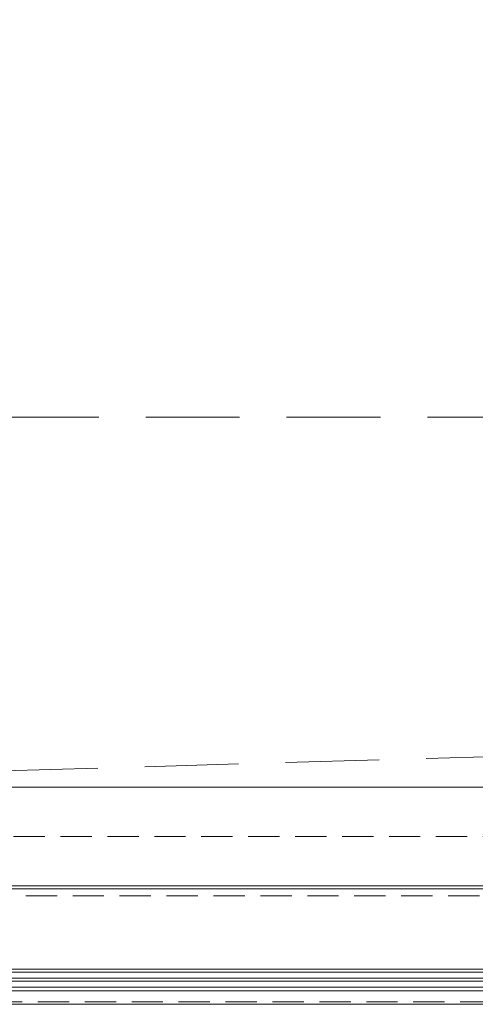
# Model space of a CAD drawing. Header units: millimetres. Extents: x 144573 to 336993, y 74252 to 247042.
# Tile 5 of 256: x 148336 to 149261, y 174615 to 176611. Entities that reach past the tile are written whole.
import ezdxf

# ---------------------------------------------------------------- set-up
doc = ezdxf.new("R2010")
doc.units = ezdxf.units.MM
doc.linetypes.add('ČÁRKOVANÁ', pattern=[19.05, 12.7, -6.35])
for name, color, linetype, lineweight in [('FASÁDA DETAILNÍ', 255, 'Continuous', 0), ('NOVA', 255, 'Continuous', 0), ('TENKA', 255, 'Continuous', 0)]:
    doc.layers.add(name, color=color, linetype=linetype, lineweight=lineweight)

msp = doc.modelspace()

# ---------------------------------------------------------------- linework, layer by layer
at = {"layer": 'FASÁDA DETAILNÍ'}
for p, q in [((150554.98, 174849.259), (147717.98, 174849.259)), ((151868.479, 174686.259), (146726.48, 174686.259)), ((149214.98, 174686.259), (148733.48, 174686.259)), ((146726.48, 174680.259), (151881.518, 174680.259)), ((151881.518, 174668.259), (146726.48, 174668.259)), ((146726.48, 174662.259), (151881.518, 174662.259)), ((148733.48, 174680.259), (149214.98, 174680.259)), ((150831.98, 174668.259), (148733.48, 174668.259)), ((148733.48, 174662.259), (150831.98, 174662.259)), ((151881.518, 174650.259), (146726.48, 174650.259)), ((146726.48, 174642.259), (151868.48, 174642.259)), ((150831.98, 174650.259), (148733.48, 174650.259)), ((148733.48, 174642.259), (150831.98, 174642.259))]:
    msp.add_line(p, q, dxfattribs=at)
for points in [[(173301.48, 174615.259), (146721.48, 174615.259), (146721.48, 198295.259), (173301.48, 198295.259)], [(173061.48, 174855.259), (146961.48, 174855.259), (146961.48, 198055.259), (173061.48, 198055.259)]]:
    msp.add_lwpolyline(points, close=True, dxfattribs=at)
at = {"layer": 'FASÁDA DETAILNÍ', "linetype": 'ČÁRKOVANÁ', "ltscale": 5}
for points in [[(173296.48, 174620.259), (146726.48, 174620.259), (146726.48, 198290.259), (173296.48, 198290.259)], [(173081.48, 174835.259), (146941.48, 174835.259), (146941.48, 198075.259), (173081.48, 198075.259)], [(172961.48, 174955.259), (147061.48, 174955.259), (147061.48, 197955.259), (172961.48, 197955.259)]]:
    msp.add_lwpolyline(points, close=True, dxfattribs=at)
at = {"layer": 'NOVA', "linetype": 'ČÁRKOVANÁ', "ltscale": 15}
msp.add_line((147161.48, 175055.259), (172861.48, 175805.259), dxfattribs=at)
at = {"layer": 'NOVA', "ltscale": 5}
msp.add_line((151885.98, 175055.259), (147161.48, 175055.259), dxfattribs=at)
at = {"layer": 'NOVA', "linetype": 'ČÁRKOVANÁ', "ltscale": 15}
msp.add_lwpolyline([(154211.48, 175805.259), (147911.48, 175805.259), (147911.48, 197105.259), (154211.48, 197105.259)], dxfattribs=at)
at = {"layer": 'TENKA', "linetype": 'ČÁRKOVANÁ', "ltscale": 7}
msp.add_lwpolyline([(147718.98, 197855.259), (172861.48, 197855.259), (172861.48, 175055.259), (147718.98, 175055.259)], close=True, dxfattribs=at)

doc.saveas('drawing.dxf')
